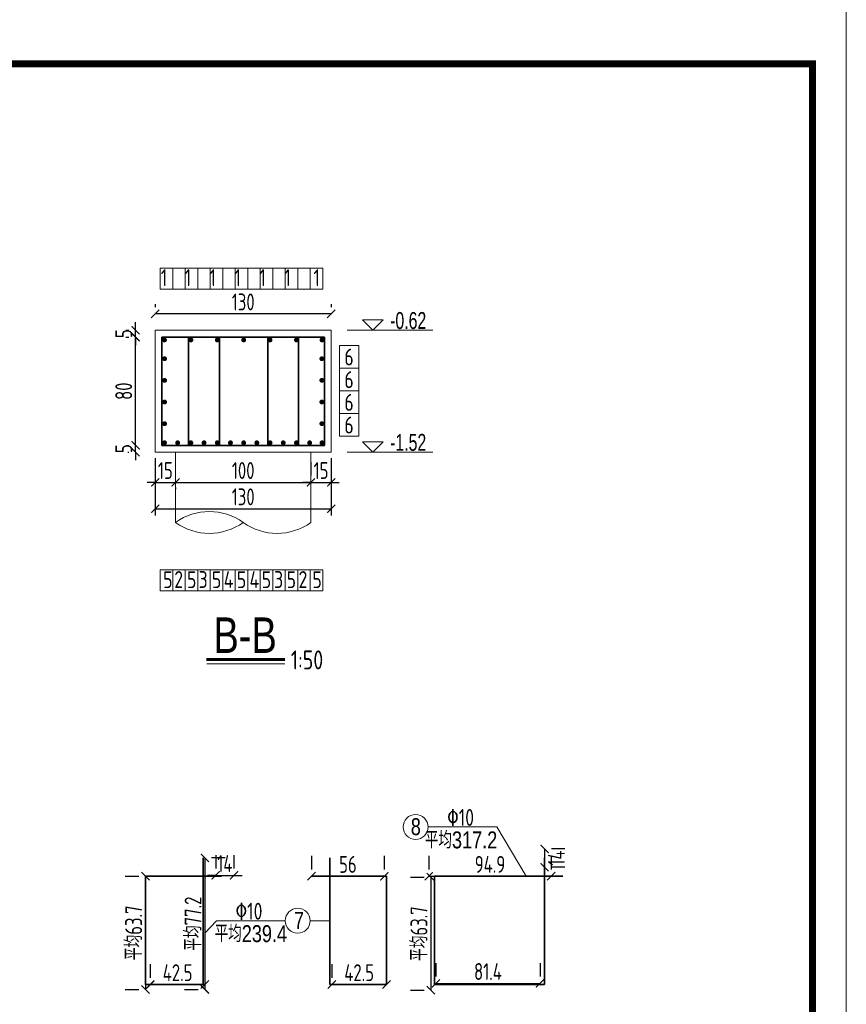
# Model space of a CAD drawing. Header units: inches. Extents: x 112594 to 193184, y 44995 to 116598.
# Tile 96 of 153: x 144746 to 145967, y 98867 to 100322. Entities that reach past the tile are written whole.
import ezdxf

# ---------------------------------------------------------------- set-up
doc = ezdxf.new("R2010")
doc.units = ezdxf.units.IN
doc.header["$MEASUREMENT"] = 0
doc.layers.get('0').update_dxf_attribs({"lineweight": 15})
for name, color, linetype, lineweight in [('0指引线', 4, 'Continuous', 18), ('0文字', 6, 'Continuous', 18), ('0细实线', 1, 'Continuous', 15), ('0钢筋', 3, 'Continuous', 35), ('BM1', 7, 'Continuous', 15), ('粗线', 1, 'Continuous', 40)]:
    doc.layers.add(name, color=color, linetype=linetype, lineweight=lineweight)
doc.layers.add('配筋2', color=2, linetype='Continuous')
doc.styles.add('hz-e', font='hztxt_e.shx', dxfattribs={"width": 0.75, "bigfont": 'hztxt.shx'})
doc.styles.add('HZTXT', font='tssdeng.shx', dxfattribs={"width": 0.75, "bigfont": 'hztxt.shx'})
doc.styles.add('TSSD_Dimension', font='Tssdeng.shx', dxfattribs={"width": 0.7, "bigfont": 'hztxt.shx'})
doc.dimstyles.new('3', dxfattribs={"dimtxt": 25, "dimasz": 12, "dimexe": 10, "dimexo": 30, "dimgap": 5, "dimtad": 1, "dimdec": 0, "dimzin": 0, "dimdsep": 46, "dimtxsty": 'HZTXT', "dimblk": 'ARCHTICK', "dimcen": 0, "dimclrt": 7, "dimazin": 2, "dimtfac": 1, "dimtdec": 0, "dimtix": 1, "dimtmove": 2, "dimatfit": 3, "dimfxl": 250, "dimtolj": 1, "dimtzin": 0, "dimarcsym": 0})

# ---------------------------------------------------------------- blocks, each defined once
blk = doc.blocks.new('g')
at = {"ltscale": 2}
for p, q in [((-15.4, 0), (-30.8, 15.3)), ((-30.8, 15.3), (0, 15.3)), ((0, 15.3), (-15.4, 0))]:
    blk.add_line(p, q, dxfattribs=at)
blk = doc.blocks.new('gg')
at = {"layer": '粗线', "const_width": 1.2}
blk.add_lwpolyline([(0.6, 0, -1), (-0.6, 0, -1)], format="xyb", close=True, dxfattribs=at)
blk = doc.blocks.new('_ArchTick')
at = {"color": 0, "linetype": 'ByBlock', "const_width": 0.15}
blk.add_lwpolyline([(-0.5, -0.5), (0.5, 0.5)], dxfattribs=at)
blk = doc.blocks.new('*D1144')
at = {"color": 0, "lineweight": -2}
for p, q in [((144945.7, 99638.6), (144933.7, 99638.6)), ((144945.7, 99638.6), (144975.7, 99638.6)), ((144975.7, 99638.6), (144987.7, 99638.6)), ((144945.7, 99631.2), (144945.7, 99628.6)), ((144975.7, 99631.2), (144975.7, 99628.6))]:
    blk.add_line(p, q, dxfattribs=at)
at = {"color": 0, "lineweight": -2, "xscale": 12, "yscale": 12, "zscale": 12}
blk.add_blockref('_ArchTick', (144945.7, 99638.6), dxfattribs=at)
at = {"color": 0, "lineweight": -2, "xscale": 12, "yscale": 12, "zscale": 12, "rotation": 180}
blk.add_blockref('_ArchTick', (144975.7, 99638.6), dxfattribs=at)
at = {"color": 7, "insert": (144960.7, 99656.1), "char_height": 25, "attachment_point": 5, "style": 'HZTXT'}
blk.add_mtext('\\A1;15', dxfattribs=at)
blk = doc.blocks.new('*D1145')
at = {"color": 0, "lineweight": -2}
for p, q in [((145175.7, 99668.6), (145175.7, 99648.6)), ((144975.7, 99638.6), (145175.7, 99638.6)), ((144975.7, 99631.2), (144975.7, 99628.6))]:
    blk.add_line(p, q, dxfattribs=at)
at = {"color": 0, "lineweight": -2, "xscale": 12, "yscale": 12, "zscale": 12, "rotation": 180}
blk.add_blockref('_ArchTick', (144975.7, 99638.6), dxfattribs=at)
at = {"color": 0, "lineweight": -2, "xscale": 12, "yscale": 12, "zscale": 12}
blk.add_blockref('_ArchTick', (145175.7, 99638.6), dxfattribs=at)
at = {"color": 7, "insert": (145075.7, 99656.1), "char_height": 25, "attachment_point": 5, "style": 'HZTXT'}
blk.add_mtext('\\A1;100', dxfattribs=at)
blk = doc.blocks.new('*D1146')
at = {"color": 0, "lineweight": -2}
for p, q in [((145175.7, 99668.6), (145175.7, 99648.6)), ((145175.7, 99638.6), (145163.7, 99638.6)), ((145175.7, 99638.6), (145205.7, 99638.6)), ((145205.7, 99638.6), (145217.7, 99638.6)), ((145205.7, 99631.2), (145205.7, 99628.6))]:
    blk.add_line(p, q, dxfattribs=at)
at = {"color": 0, "lineweight": -2, "xscale": 12, "yscale": 12, "zscale": 12}
blk.add_blockref('_ArchTick', (145175.7, 99638.6), dxfattribs=at)
at = {"color": 0, "lineweight": -2, "xscale": 12, "yscale": 12, "zscale": 12, "rotation": 180}
blk.add_blockref('_ArchTick', (145205.7, 99638.6), dxfattribs=at)
at = {"color": 7, "insert": (145190.7, 99656.1), "char_height": 25, "attachment_point": 5, "style": 'HZTXT'}
blk.add_mtext('\\A1;15', dxfattribs=at)
blk = doc.blocks.new('*D1147')
at = {"color": 0, "lineweight": -2}
for p, q in [((144945.7, 99674.4), (144945.7, 99589.7)), ((145205.7, 99674.4), (145205.7, 99589.7)), ((144945.7, 99599.7), (145205.7, 99599.7))]:
    blk.add_line(p, q, dxfattribs=at)
at = {"color": 0, "lineweight": -2, "xscale": 12, "yscale": 12, "zscale": 12, "rotation": 180}
blk.add_blockref('_ArchTick', (144945.7, 99599.7), dxfattribs=at)
at = {"color": 0, "lineweight": -2, "xscale": 12, "yscale": 12, "zscale": 12}
blk.add_blockref('_ArchTick', (145205.7, 99599.7), dxfattribs=at)
at = {"color": 7, "insert": (145075.7, 99617.2), "char_height": 25, "attachment_point": 5, "style": 'HZTXT'}
blk.add_mtext('\\A1;130', dxfattribs=at)
blk = doc.blocks.new('*D1148')
at = {"color": 0, "lineweight": -2}
for p, q in [((144916.7, 99693.3), (144916.7, 99705.3)), ((144902.3, 99693.3), (144906.7, 99693.3)), ((144905.2, 99683.3), (144906.7, 99683.3)), ((144916.7, 99683.3), (144916.7, 99693.3)), ((144916.7, 99683.3), (144916.7, 99671.3))]:
    blk.add_line(p, q, dxfattribs=at)
at = {"color": 0, "lineweight": -2, "xscale": 12, "yscale": 12, "zscale": 12}
for p, rotation in [((144916.7, 99693.3), 270), ((144916.7, 99683.3), 90)]:
    blk.add_blockref('_ArchTick', p, dxfattribs=dict(at, rotation=rotation))
at = {"color": 7, "insert": (144899.2, 99688.3), "char_height": 25, "attachment_point": 5, "rotation": 90, "style": 'HZTXT'}
blk.add_mtext('\\A1;5', dxfattribs=at)
blk = doc.blocks.new('*D1149')
at = {"color": 0, "lineweight": -2}
for p, q in [((144902.3, 99853.3), (144906.7, 99853.3)), ((144916.7, 99693.3), (144916.7, 99853.3)), ((144902.3, 99693.3), (144906.7, 99693.3))]:
    blk.add_line(p, q, dxfattribs=at)
at = {"color": 0, "lineweight": -2, "xscale": 12, "yscale": 12, "zscale": 12}
for p, rotation in [((144916.7, 99853.3), 90), ((144916.7, 99693.3), 270)]:
    blk.add_blockref('_ArchTick', p, dxfattribs=dict(at, rotation=rotation))
at = {"color": 7, "insert": (144899.2, 99773.3), "char_height": 25, "attachment_point": 5, "rotation": 90, "style": 'HZTXT'}
blk.add_mtext('\\A1;80', dxfattribs=at)
blk = doc.blocks.new('*D1150')
at = {"color": 0, "lineweight": -2}
for p, q in [((144916.7, 99863.3), (144916.7, 99875.3)), ((144902.3, 99863.3), (144906.7, 99863.3)), ((144916.7, 99853.3), (144916.7, 99863.3)), ((144902.3, 99853.3), (144906.7, 99853.3)), ((144916.7, 99853.3), (144916.7, 99841.3))]:
    blk.add_line(p, q, dxfattribs=at)
at = {"color": 0, "lineweight": -2, "xscale": 12, "yscale": 12, "zscale": 12}
for p, rotation in [((144916.7, 99863.3), 270), ((144916.7, 99853.3), 90)]:
    blk.add_blockref('_ArchTick', p, dxfattribs=dict(at, rotation=rotation))
at = {"color": 7, "insert": (144899.2, 99858.3), "char_height": 25, "attachment_point": 5, "rotation": 90, "style": 'HZTXT'}
blk.add_mtext('\\A1;5', dxfattribs=at)
blk = doc.blocks.new('*D1151')
at = {"color": 0, "lineweight": -2}
for p, q in [((144945.7, 99901.9), (144945.7, 99897.6)), ((145205.7, 99901.9), (145205.7, 99897.6)), ((145205.7, 99887.6), (144945.7, 99887.6))]:
    blk.add_line(p, q, dxfattribs=at)
at = {"color": 0, "lineweight": -2, "xscale": 12, "yscale": 12, "zscale": 12, "rotation": 180}
blk.add_blockref('_ArchTick', (144945.7, 99887.6), dxfattribs=at)
at = {"color": 0, "lineweight": -2, "xscale": 12, "yscale": 12, "zscale": 12}
blk.add_blockref('_ArchTick', (145205.7, 99887.6), dxfattribs=at)
at = {"color": 7, "insert": (145075.7, 99905.1), "char_height": 25, "attachment_point": 5, "style": 'HZTXT'}
blk.add_mtext('\\A1;130', dxfattribs=at)
blk = doc.blocks.new('*D1152')
at = {"color": 0, "lineweight": -2}
for p, q in [((144901.4, 99056.7), (144921.4, 99056.7)), ((144931.4, 99056.7), (144931.4, 98889.5)), ((144901.4, 98889.5), (144921.4, 98889.5))]:
    blk.add_line(p, q, dxfattribs=at)
at = {"color": 0, "lineweight": -2, "xscale": 12, "yscale": 12, "zscale": 12}
for p, rotation in [((144931.4, 99056.7), 90), ((144931.4, 98889.5), 270)]:
    blk.add_blockref('_ArchTick', p, dxfattribs=dict(at, rotation=rotation))
at = {"color": 7, "insert": (144913.9, 98973.1), "char_height": 25, "attachment_point": 5, "rotation": 90, "style": 'HZTXT'}
blk.add_mtext('\\A1;平均63.7', dxfattribs=at)
blk = doc.blocks.new('*D1153')
at = {"color": 0, "lineweight": -2}
for p, q in [((144938.5, 98926.7), (144938.5, 98906.7)), ((145019.1, 98926.7), (145019.1, 98906.7)), ((144938.5, 98896.7), (145019.1, 98896.7))]:
    blk.add_line(p, q, dxfattribs=at)
at = {"color": 0, "lineweight": -2, "xscale": 12, "yscale": 12, "zscale": 12, "rotation": 180}
blk.add_blockref('_ArchTick', (144938.5, 98896.7), dxfattribs=at)
at = {"color": 0, "lineweight": -2, "xscale": 12, "yscale": 12, "zscale": 12}
blk.add_blockref('_ArchTick', (145019.1, 98896.7), dxfattribs=at)
at = {"color": 7, "insert": (144978.8, 98914.2), "char_height": 25, "attachment_point": 5, "style": 'HZTXT'}
blk.add_mtext('\\A1;42.5', dxfattribs=at)
blk = doc.blocks.new('*D1154')
at = {"color": 0, "lineweight": -2}
for p, q in [((145035.1, 99087.9), (145035.1, 99067.9)), ((145062.1, 99087.9), (145062.1, 99067.9)), ((145035.1, 99057.9), (145023.1, 99057.9)), ((145035.1, 99057.9), (145062.1, 99057.9)), ((145062.1, 99057.9), (145074.1, 99057.9))]:
    blk.add_line(p, q, dxfattribs=at)
at = {"color": 0, "lineweight": -2, "xscale": 12, "yscale": 12, "zscale": 12}
blk.add_blockref('_ArchTick', (145035.1, 99057.9), dxfattribs=at)
at = {"color": 0, "lineweight": -2, "xscale": 12, "yscale": 12, "zscale": 12, "rotation": 180}
blk.add_blockref('_ArchTick', (145062.1, 99057.9), dxfattribs=at)
at = {"color": 7, "insert": (145048.6, 99075.4), "char_height": 25, "attachment_point": 5, "style": 'HZTXT'}
blk.add_mtext('\\A1;14', dxfattribs=at)
blk = doc.blocks.new('*D1155')
at = {"color": 0, "lineweight": -2}
for p, q in [((145019.1, 99083.7), (145019.1, 98889.5)), ((145049.1, 99083.7), (145029.1, 99083.7)), ((144989.1, 98889.5), (145009.1, 98889.5))]:
    blk.add_line(p, q, dxfattribs=at)
at = {"color": 0, "lineweight": -2, "xscale": 12, "yscale": 12, "zscale": 12}
for p, rotation in [((145019.1, 99083.7), 90), ((145019.1, 98889.5), 270)]:
    blk.add_blockref('_ArchTick', p, dxfattribs=dict(at, rotation=rotation))
at = {"color": 7, "insert": (145001.6, 98986.6), "char_height": 25, "attachment_point": 5, "rotation": 90, "style": 'HZTXT'}
blk.add_mtext('\\A1;平均77.2', dxfattribs=at)
blk = doc.blocks.new('*D1156')
at = {"color": 0, "lineweight": -2}
for p, q in [((145360.4, 98928.4), (145360.4, 98908.4)), ((145514.2, 98928.4), (145514.2, 98908.4)), ((145360.4, 98898.4), (145514.2, 98898.4))]:
    blk.add_line(p, q, dxfattribs=at)
at = {"color": 0, "lineweight": -2, "xscale": 12, "yscale": 12, "zscale": 12, "rotation": 180}
blk.add_blockref('_ArchTick', (145360.4, 98898.4), dxfattribs=at)
at = {"color": 0, "lineweight": -2, "xscale": 12, "yscale": 12, "zscale": 12}
blk.add_blockref('_ArchTick', (145514.2, 98898.4), dxfattribs=at)
at = {"color": 7, "insert": (145437.3, 98915.9), "char_height": 25, "attachment_point": 5, "style": 'HZTXT'}
blk.add_mtext('\\A1;81.4', dxfattribs=at)
blk = doc.blocks.new('*D1157')
at = {"color": 0, "lineweight": -2}
for p, q in [((145322.9, 99055.5), (145342.9, 99055.5)), ((145352.9, 99055.5), (145352.9, 98888.3)), ((145322.9, 98888.3), (145342.9, 98888.3))]:
    blk.add_line(p, q, dxfattribs=at)
at = {"color": 0, "lineweight": -2, "xscale": 12, "yscale": 12, "zscale": 12}
for p, rotation in [((145352.9, 99055.5), 90), ((145352.9, 98888.3), 270)]:
    blk.add_blockref('_ArchTick', p, dxfattribs=dict(at, rotation=rotation))
at = {"color": 7, "insert": (145335.4, 98971.9), "char_height": 25, "attachment_point": 5, "rotation": 90, "style": 'HZTXT'}
blk.add_mtext('\\A1;平均63.7', dxfattribs=at)
blk = doc.blocks.new('*D1158')
at = {"color": 0, "lineweight": -2}
for p, q in [((145521, 99097), (145521, 99070)), ((145551, 99097), (145531, 99097)), ((145551, 99070), (145531, 99070))]:
    blk.add_line(p, q, dxfattribs=at)
at = {"color": 0, "lineweight": -2, "xscale": 12, "yscale": 12, "zscale": 12}
for p, rotation in [((145521, 99097), 90), ((145521, 99070), 270)]:
    blk.add_blockref('_ArchTick', p, dxfattribs=dict(at, rotation=rotation))
at = {"color": 7, "insert": (145538.5, 99083.5), "char_height": 25, "attachment_point": 5, "rotation": 90, "style": 'HZTXT'}
blk.add_mtext('\\A1;14', dxfattribs=at)
blk = doc.blocks.new('*D1159')
at = {"color": 0, "lineweight": -2}
for p, q in [((145349.8, 99086.7), (145349.8, 99066.7)), ((145530.7, 99086.7), (145530.7, 99066.7)), ((145349.8, 99056.7), (145530.7, 99056.7))]:
    blk.add_line(p, q, dxfattribs=at)
at = {"color": 0, "lineweight": -2, "xscale": 12, "yscale": 12, "zscale": 12, "rotation": 180}
blk.add_blockref('_ArchTick', (145349.8, 99056.7), dxfattribs=at)
at = {"color": 0, "lineweight": -2, "xscale": 12, "yscale": 12, "zscale": 12}
blk.add_blockref('_ArchTick', (145530.7, 99056.7), dxfattribs=at)
at = {"color": 7, "insert": (145440.3, 99074.2), "char_height": 25, "attachment_point": 5, "style": 'HZTXT'}
blk.add_mtext('\\A1;94.9', dxfattribs=at)
blk = doc.blocks.new('*D1160')
at = {"color": 0, "lineweight": -2}
for p, q in [((145206.7, 98926.7), (145206.7, 98906.7)), ((145287.3, 98926.7), (145287.3, 98906.7)), ((145287.3, 98896.7), (145206.7, 98896.7))]:
    blk.add_line(p, q, dxfattribs=at)
at = {"color": 0, "lineweight": -2, "xscale": 12, "yscale": 12, "zscale": 12, "rotation": 180}
blk.add_blockref('_ArchTick', (145206.7, 98896.7), dxfattribs=at)
at = {"color": 0, "lineweight": -2, "xscale": 12, "yscale": 12, "zscale": 12}
blk.add_blockref('_ArchTick', (145287.3, 98896.7), dxfattribs=at)
at = {"color": 7, "insert": (145247, 98914.2), "char_height": 25, "attachment_point": 5, "style": 'HZTXT'}
blk.add_mtext('\\A1;42.5', dxfattribs=at)
blk = doc.blocks.new('*D1161')
at = {"color": 0, "lineweight": -2}
for p, q in [((145176.6, 99086.7), (145176.6, 99066.7)), ((145284.2, 99086.7), (145284.2, 99066.7)), ((145284.2, 99056.7), (145176.6, 99056.7))]:
    blk.add_line(p, q, dxfattribs=at)
at = {"color": 0, "lineweight": -2, "xscale": 12, "yscale": 12, "zscale": 12, "rotation": 180}
blk.add_blockref('_ArchTick', (145176.6, 99056.7), dxfattribs=at)
at = {"color": 0, "lineweight": -2, "xscale": 12, "yscale": 12, "zscale": 12}
blk.add_blockref('_ArchTick', (145284.2, 99056.7), dxfattribs=at)
at = {"color": 7, "insert": (145230.4, 99074.2), "char_height": 25, "attachment_point": 5, "style": 'HZTXT'}
blk.add_mtext('\\A1;56', dxfattribs=at)

msp = doc.modelspace()

# ---------------------------------------------------------------- linework, layer by layer
for p, q in [((144953.16957, 99955.22845), (145193.16957, 99955.22845)), ((144953.16957, 99924.24953), (144953.16957, 99955.22845)), ((144953.16957, 99955.22845), (144953.16957, 99924.24953)), ((144971.63111, 99955.22845), (144971.63111, 99924.24953)), ((144990.09265, 99955.22845), (144990.09265, 99924.24953)), ((145008.55419, 99955.22845), (145008.55419, 99924.24953)), ((145027.01573, 99955.22845), (145027.01573, 99924.24953)), ((145045.47727, 99955.22845), (145045.47727, 99924.24953)), ((145063.9388, 99955.22845), (145063.9388, 99924.24953)), ((145082.40034, 99955.22845), (145082.40034, 99924.24953)), ((145100.86188, 99955.22845), (145100.86188, 99924.24953)), ((145119.32342, 99955.22845), (145119.32342, 99924.24953)), ((145137.78496, 99955.22845), (145137.78496, 99924.24953)), ((145156.2465, 99955.22845), (145156.2465, 99924.24953)), ((145174.70803, 99955.22845), (145174.70803, 99924.24953)), ((145193.16957, 99955.22845), (145193.16957, 99924.24953)), ((144953.16957, 99924.24953), (145193.16957, 99924.24953)), ((145229.11553, 99863.29468), (145355.87013, 99863.29468)), ((145229.11553, 99863.29468), (145355.87013, 99863.29468)), ((145217.91247, 99840.81697), (145217.91247, 99706.73859)), ((145217.91247, 99840.81697), (145246.66257, 99840.81697)), ((145246.66257, 99840.81697), (145246.66257, 99706.73859)), ((145217.91247, 99807.29737), (145246.66257, 99807.29737)), ((145217.91247, 99773.77778), (145246.66257, 99773.77778)), ((145217.91247, 99740.25819), (145246.66257, 99740.25819)), ((145217.91247, 99706.73859), (145246.66257, 99706.73859)), ((145229.11553, 99683.29468), (145355.87013, 99683.29468)), ((144953.16957, 99509.15476), (145193.16957, 99509.15476)), ((144953.16957, 99478.17584), (144953.16957, 99509.15476)), ((144953.16957, 99509.15476), (144953.16957, 99478.17584)), ((144971.63111, 99509.15476), (144971.63111, 99478.17584)), ((144990.09265, 99509.15476), (144990.09265, 99478.17584)), ((145008.55419, 99509.15476), (145008.55419, 99478.17584)), ((145027.01573, 99509.15476), (145027.01573, 99478.17584)), ((145045.47727, 99509.15476), (145045.47727, 99478.17584)), ((145063.9388, 99509.15476), (145063.9388, 99478.17584)), ((145082.40034, 99509.15476), (145082.40034, 99478.17584)), ((145100.86188, 99509.15476), (145100.86188, 99478.17584)), ((145119.32342, 99509.15476), (145119.32342, 99478.17584)), ((145137.78496, 99509.15476), (145137.78496, 99478.17584)), ((145156.2465, 99509.15476), (145156.2465, 99478.17584)), ((145174.70803, 99509.15476), (145174.70803, 99478.17584)), ((145193.16957, 99509.15476), (145193.16957, 99478.17584)), ((144953.16957, 99478.17584), (145193.16957, 99478.17584))]:
    msp.add_line(p, q)
at = {"lineweight": 60}
msp.add_line((145021.34658, 99376.92389), (145137.23114, 99376.92389), dxfattribs=at)
msp.add_lwpolyline([(145021.80359, 99370.73519), (145137.23114, 99370.73519)])
at = {"layer": '0指引线'}
for p, q in [((145450.43058, 99129.46411), (145348.76059, 99129.46411)), ((145450.43058, 99129.46411), (145493.79238, 99056.7379)), ((145036.18488, 98990.96078), (145019.09028, 98972.54054)), ((145137.85487, 98990.96078), (145036.18488, 98990.96078)), ((145174.70531, 98990.96078), (145203.62593, 98990.96078))]:
    msp.add_line(p, q, dxfattribs=at)
for centre in [(145330.33536, 99129.46411), (145156.28009, 98990.96078)]:
    msp.add_circle(centre, 18.42522, dxfattribs=at)
at = {"layer": '0细实线'}
for p, q in [((144945.71615, 99863.29468), (145205.71615, 99863.29468)), ((144945.71615, 99683.29468), (144945.71615, 99863.29468)), ((145205.71615, 99863.29468), (145205.71615, 99683.29468)), ((145205.71615, 99683.29468), (144945.71615, 99683.29468)), ((144975.71615, 99579.39733), (144975.71615, 99683.29468)), ((145175.71615, 99579.39733), (145175.71615, 99683.29468))]:
    msp.add_line(p, q, dxfattribs=at)
for centre, start, end in [((145025.71615, 99510.17127), 54.16049641, 125.83950358), ((145025.71615, 99648.62339), 234.16049638, 305.83950361), ((145125.71615, 99648.62339), 234.16049639, 305.83950362)]:
    msp.add_arc(centre, 85.39466, start, end, dxfattribs=at)
at = {"layer": '0钢筋'}
for p, q in [((144955.71615, 99853.29468), (145195.71615, 99853.29468)), ((144955.71615, 99693.29468), (144955.71615, 99853.29468)), ((144994.68209, 99853.29468), (144994.68209, 99693.29468)), ((145040.88937, 99853.29468), (145040.88937, 99693.29468)), ((145112.05291, 99853.29468), (145112.05291, 99693.29468)), ((145157.47572, 99853.29468), (145157.47572, 99693.29468)), ((145195.71615, 99693.29468), (145195.71615, 99853.29468)), ((145195.71615, 99693.29468), (144955.71615, 99693.29468)), ((145016.55815, 99083.7379), (145016.55815, 98896.7379)), ((145203.62593, 99083.7379), (145203.62593, 98896.7379)), ((145520.97202, 99083.7379), (145520.97202, 98896.7379)), ((144931.38493, 99056.7379), (145043.55815, 99056.7379)), ((144931.38493, 98896.7379), (144931.38493, 99056.7379)), ((145176.62593, 99056.7379), (145287.28918, 99056.7379)), ((145287.28918, 98896.7379), (145287.28918, 99056.7379)), ((145358.17839, 99056.7379), (145547.97202, 99056.7379)), ((145358.17839, 99056.7379), (145358.17839, 98896.7379)), ((145016.55815, 98896.7379), (144931.38493, 98896.7379)), ((145287.28918, 98896.7379), (145203.62593, 98896.7379)), ((145520.97202, 98896.7379), (145358.17839, 98896.7379))]:
    msp.add_line(p, q, dxfattribs=at)
at = {"layer": 'BM1', "linetype": 'Continuous'}
msp.add_line((145966.66888, 100337.35597), (145966.66888, 97337.0529), dxfattribs=at)
at = {"layer": 'BM1', "color": 0, "linetype": 'Continuous'}
msp.add_line((145966.66888, 100307.04987), (145966.66888, 97337.0529), dxfattribs=at)
msp.add_line((145966.66888, 100307.04987), (145966.66888, 97337.0529), dxfattribs=at)
msp.add_line((145966.66888, 100307.04987), (145966.66888, 97337.0529), dxfattribs=at)
msp.add_line((145966.66888, 100307.04987), (145966.66888, 97337.0529), dxfattribs=at)
msp.add_line((145966.66888, 100307.04987), (145966.66888, 97337.0529), dxfattribs=at)
at = {"layer": 'BM1', "color": 0, "linetype": 'Continuous', "const_width": 9.99898}
msp.add_lwpolyline([(141891.68466, 97387.0478), (141891.68466, 100257.05497), (145916.67399, 100257.05497), (145916.67399, 97387.0478)], close=True, dxfattribs=at)

# ---------------------------------------------------------------- block references
for p in [(145282.7079, 99863.29468), (145282.7079, 99863.29468), (145282.7079, 99683.29468)]:
    msp.add_blockref('g', p)
at = {"xscale": 3, "yscale": 3, "zscale": 3}
for p in [(144959.39761, 99849.05084), (144998.39761, 99849.05084), (145037.39761, 99849.05084), (145076.39761, 99849.05084), (145115.39761, 99849.05084), (145154.39761, 99849.05084), (145192.1486, 99849.05084), (144959.39761, 99697.10605), (144978.89761, 99697.10605), (144998.39761, 99697.10605), (145017.89761, 99697.10605), (145037.39761, 99697.10605), (145056.89761, 99697.10605), (145076.39761, 99697.10605), (145095.89761, 99697.10605), (145115.39761, 99697.10605), (145134.89761, 99697.10605), (145154.39761, 99697.10605), (145173.89761, 99697.10605), (145192.1486, 99697.10605)]:
    msp.add_blockref('gg', p, dxfattribs=at)
at = {"layer": '0钢筋', "yscale": 3, "zscale": 3}
for p, xscale in [((144959.56649, 99821.29468), 3), ((145191.86582, 99821.29468), -3), ((144959.56649, 99789.29468), 3), ((145191.86582, 99789.29468), -3), ((144959.56649, 99757.29468), 3), ((145191.86582, 99757.29468), -3), ((144959.56649, 99725.29468), 3), ((145191.86582, 99725.29468), -3)]:
    msp.add_blockref('gg', p, dxfattribs=dict(at, xscale=xscale))

# ---------------------------------------------------------------- texts
for s, height, style, width, p in [('1', 25, 'HZTXT', 0.8, (144953.9909, 99928.59951)), ('1', 25, 'HZTXT', 0.8, (144989.1909, 99928.59951)), ('1', 25, 'HZTXT', 0.8, (145025.9909, 99928.59951)), ('1', 25, 'HZTXT', 0.8, (145062.7909, 99928.59951)), ('1', 25, 'HZTXT', 0.8, (145099.5909, 99928.59951)), ('1', 25, 'HZTXT', 0.8, (145136.3909, 99928.59951)), ('1', 25, 'HZTXT', 0.8, (145179.59825, 99928.59951)), ('-0.62', 25, 'hz-e', 0.7, (145292.78963, 99865.22086)), ('6', 25, 'HZTXT', 0.8, (145225.13001, 99811.30031)), ('6', 25, 'HZTXT', 0.8, (145225.13001, 99777.78071)), ('6', 25, 'HZTXT', 0.8, (145225.13001, 99744.26112)), ('6', 25, 'HZTXT', 0.8, (145225.13001, 99710.74153)), ('-1.52', 25, 'hz-e', 0.7, (145292.78963, 99685.22086)), ('5', 25, 'HZTXT', 0.8, (144957.49944, 99482.33397)), ('2', 25, 'HZTXT', 0.8, (144973.90106, 99482.52582)), ('5', 25, 'HZTXT', 0.8, (144992.69944, 99482.33397)), ('3', 25, 'HZTXT', 0.8, (145009.84598, 99482.52582)), ('5', 25, 'HZTXT', 0.8, (145029.49944, 99482.33397)), ('4', 25, 'HZTXT', 0.8, (145047.02492, 99482.52582)), ('5', 25, 'HZTXT', 0.8, (145066.29944, 99482.33397)), ('4', 25, 'HZTXT', 0.8, (145085.0297, 99482.52582)), ('5', 25, 'HZTXT', 0.8, (145103.09944, 99482.33397)), ('3', 25, 'HZTXT', 0.8, (145121.38179, 99482.52582)), ('5', 25, 'HZTXT', 0.8, (145139.89944, 99482.33397)), ('2', 25, 'HZTXT', 0.8, (145157.43808, 99482.52582)), ('5', 25, 'HZTXT', 0.8, (145177.90718, 99482.33397)), ('B-B', 52.5, 'hz-e', 0.8, (145031.75589, 99386.58243)), ('1:50', 28, 'HZTXT', 0.8, (145146.07063, 99362.28998))]:
    msp.add_text(s, height=height, dxfattribs=dict(style=style, width=width)).set_placement(p)
at = {"layer": '0文字', "color": 2, "style": 'hz-e', "width": 0.8}
for s, p in [('8', (145323.2938, 99117.43638)), ('平均317.2', (145344.11977, 99097.84254)), ('7', (145150.69191, 98978.93306)), ('平均239.4', (145033.58124, 98959.33922))]:
    msp.add_text(s, height=25, dxfattribs=at).set_placement(p)
at = {"layer": '配筋2', "color": 2, "style": 'TSSD_Dimension', "width": 0.8}
for p in [(145376.96324, 99130.98911), (145064.38753, 98992.48579)]:
    msp.add_text('%%13010', height=25, rotation=0.00001699, dxfattribs=at).set_placement(p)

# ---------------------------------------------------------------- dimensions: what is measured, and where the dimension line sits
for base, p1, p2, picture, middle in [((144945.71615, 99887.55542), (145205.71615, 99871.90825), (144945.71615, 99871.90825), '*D1151', (145075.71615, 99905.05542)), ((145205.71615, 99599.66157), (144945.71615, 99704.40071), (145205.71615, 99704.40071), '*D1147', (145075.71615, 99617.16157)), ((144975.71615, 99638.5751), (144945.71615, 99661.17548), (144975.71615, 99661.17548), '*D1144', (144960.71615, 99656.0751)), ((145175.71615, 99638.5751), (144975.71615, 99661.17548), (145175.71615, 99638.5751), '*D1145', (145075.71615, 99656.0751)), ((145205.71615, 99638.5751), (145175.71615, 99638.5751), (145205.71615, 99661.17548), '*D1146', (145190.71615, 99656.0751)), ((145062.0897949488, 99057.9378992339), (145035.0897949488, 99057.9378992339), (145062.0897949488, 99057.9378992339), '*D1154', (145048.5897949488, 99075.4378992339))]:
    dim = msp.add_linear_dim(base=base, p1=p1, p2=p2, dimstyle='3', override={"dimlfac": 0.5})
    dim.commit()
    dim.dimension.update_dxf_attribs({"geometry": picture, "text_midpoint": middle})
for base, p1, p2, picture, middle in [((144916.6848, 99863.29468), (144932.34032, 99853.29468), (144932.34032, 99863.29468), '*D1150', (144899.1848, 99858.29468)), ((144916.6848, 99853.29468), (144932.34032, 99693.29468), (144932.34032, 99853.29468), '*D1149', (144899.1848, 99773.29468)), ((144916.6848, 99693.29468), (144935.23059, 99683.29468), (144932.34032, 99693.29468), '*D1148', (144899.1848, 99688.29468))]:
    dim = msp.add_linear_dim(base=base, p1=p1, p2=p2, angle=90, dimstyle='3', override={"dimlfac": 0.5})
    dim.commit()
    dim.dimension.update_dxf_attribs({"geometry": picture, "text_midpoint": middle})
dim = msp.add_linear_dim(base=(145520.9720158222, 99069.9549886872), p1=(145520.9720158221, 99096.9549886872), p2=(145520.9720158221, 99069.9549886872), angle=270, dimstyle='3', override={"dimlfac": 0.5})
dim.commit()
dim.dimension.update_dxf_attribs({"geometry": '*D1158', "text_midpoint": (145538.4929533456, 99083.4549886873), "dimtype": 161})
for p1, p2, text, picture, middle in [((145019.09028, 99083.7379), (145019.09028, 98889.54318), '平均77.2', '*D1155', (145001.59028, 98986.64054)), ((145284.1782, 99056.7379), (145176.62593, 99056.7379), '56', '*D1161', (145230.40206, 99074.2379)), ((145349.84005, 99056.7379), (145530.6928, 99056.7379), '94.9', '*D1159', (145440.26643, 99074.2379)), ((144931.38493, 99056.7379), (144931.38493, 98889.54318), '平均63.7', '*D1152', (144913.88493, 98973.14054)), ((145352.86848, 99055.5379), (145352.86848, 98888.34318), '平均63.7', '*D1157', (145335.36848, 98971.94054)), ((144938.53801, 98896.70094), (145019.09028, 98896.70094), '42.5', '*D1153', (144978.81414, 98914.20094)), ((145287.28918, 98896.7379), (145206.73691, 98896.7379), '42.5', '*D1160', (145247.01304, 98914.2379)), ((145360.35636, 98898.41585), (145514.2091, 98898.41585), '81.4', '*D1156', (145437.28273, 98915.91585))]:
    dim = msp.add_aligned_dim(p1=p1, p2=p2, distance=0, text=text, dimstyle='3', override={"dimlfac": 0.5})
    dim.commit()
    dim.dimension.update_dxf_attribs({"geometry": picture, "text_midpoint": middle})

doc.saveas('drawing.dxf')
